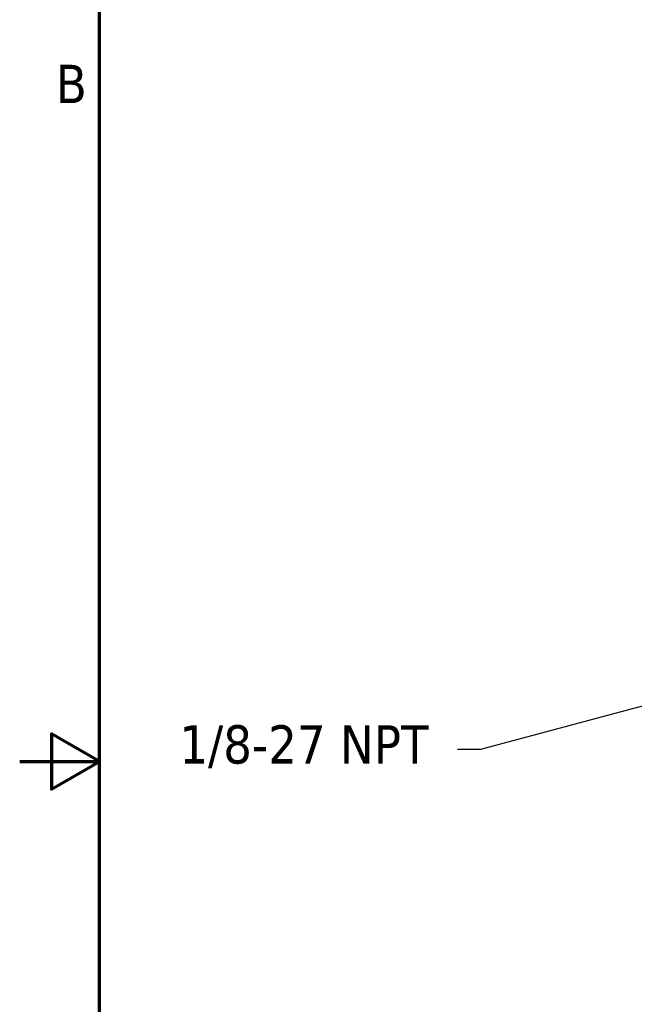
# Model space of a CAD drawing. Header units: inches. Extents: x 0.2 to 10.9, y 0.3 to 8.6.
# Tile 2 of 22: x 0.2 to 2.1, y 3.7 to 6.8. Entities that reach past the tile are written whole.
import ezdxf
from ezdxf import colors
from ezdxf.entities.mleader import LeaderData, LeaderLine
from ezdxf.math import Vec2, Vec3

# ---------------------------------------------------------------- set-up
doc = ezdxf.new("R2010")
doc.units = ezdxf.units.IN
doc.header["$MEASUREMENT"] = 0
doc.layers.add('Border (ANSI)', color=7, linetype='Continuous', lineweight=70)
doc.layers.add('Dimensions', color=250, linetype='Continuous')
doc.styles.add('Note Text (ANSI)', font='tahoma.ttf')
doc.styles.get("Standard").update_dxf_attribs({"font": 'tahoma.ttf'})

# ---------------------------------------------------------------- blocks, each defined once
blk = doc.blocks.new('new block')
at = {"layer": 'Border (ANSI)', "flags": 128}
for points in [[(0, 0), (0, 7.74), (10.24, 7.74), (10.24, 0), (0, 0)], [(-0.25, 3.87), (0, 3.87), (-0.15, 3.9566), (-0.15, 3.7834), (0, 3.87)]]:
    blk.add_lwpolyline(points, dxfattribs=at)
at = {"layer": 'Border (ANSI)', "insert": (-0.1366, 5.935), "char_height": 0.12, "attachment_point": 7, "style": 'Note Text (ANSI)'}
blk.add_mtext('B', dxfattribs=at)

msp = doc.modelspace()

# ---------------------------------------------------------------- block references
at = {"layer": 'Dimensions'}
msp.add_blockref('new block', (0.4096, 0.5887), dxfattribs=at)

# ---------------------------------------------------------------- leaders
ml = msp.add_multileader_mtext('Standard', dxfattribs=at)
ml.set_content('1/8-27 NPT', color=256)
ml.set_leader_properties()
ml.build(insert=Vec2(0, 0))
ml.multileader.update_dxf_attribs({"text_left_attachment_type": 2, "text_right_attachment_type": 2, "dogleg_length": 0.36, "arrow_head_size": 0.12})
ctx = ml.context
ctx.base_point, ctx.char_height, ctx.arrow_head_size, ctx.landing_gap_size, ctx.plane_origin = Vec3(0.5372, 4.4965), 0.12, 0.12, 0.09, Vec3(2.231, 4.6646)
ctx.left_attachment, ctx.right_attachment, ctx.text_align_type = 2, 2, 2
notes = []
notes.append((ctx, [(0, (1, 1, 0), (1.6039, 4.4965), (-1, 0), 0.0722, [(0, [(2.231, 4.6646)], 0, [])])]))
ctx.mtext.insert, ctx.mtext.alignment, ctx.mtext.flow_direction = Vec3(1.4417, 4.5723), 3, 5
for ctx, leaders in notes:
    for number, flags, end, landing, length, lines in leaders:
        leader = LeaderData()
        leader.index, (leader.has_last_leader_line, leader.has_dogleg_vector, leader.attachment_direction) = number, flags
        leader.last_leader_point, leader.dogleg_vector, leader.dogleg_length = Vec3(end), Vec3(landing), length
        for number, points, colour, breaks in lines:
            line = LeaderLine()
            line.index, line.vertices, line.color, line.breaks = number, Vec3.list(points), colors.encode_raw_color(colour), breaks
            leader.lines.append(line)
        ctx.leaders.append(leader)

doc.saveas('drawing.dxf')
